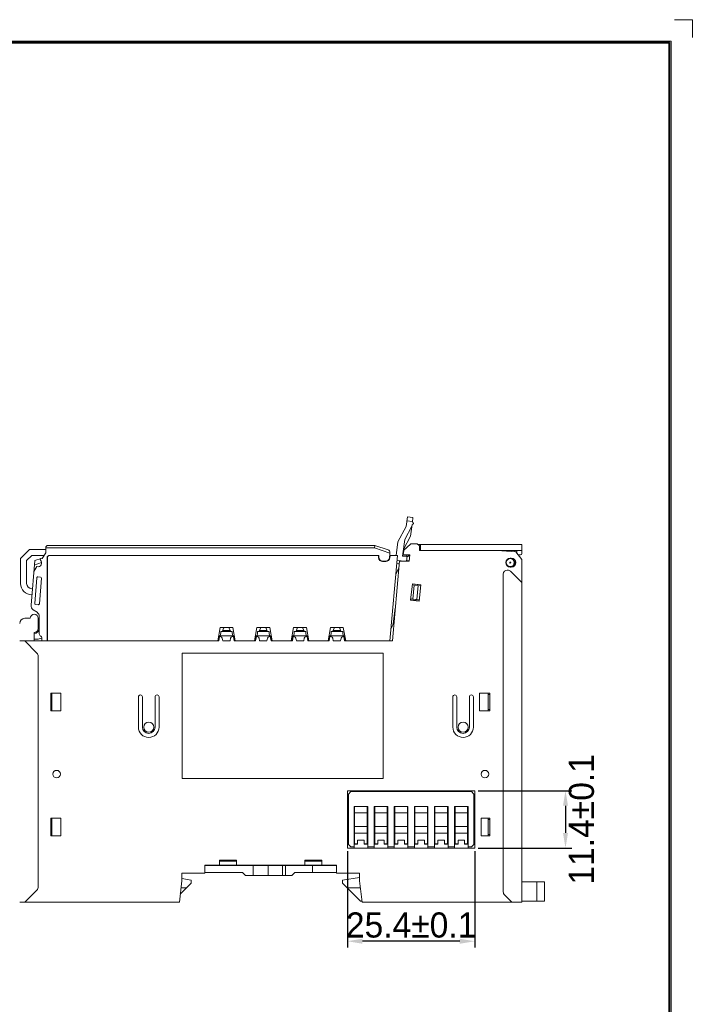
# Model space of a CAD drawing. Header units: millimetres. Extents: x 0 to 427, y 0 to 299.
# Tile 38 of 38: x 293 to 427, y 103 to 299. Entities that reach past the tile are written whole.
import ezdxf
from ezdxf.enums import TextEntityAlignment as Align

# ---------------------------------------------------------------- set-up
doc = ezdxf.new("R2010")
doc.units = ezdxf.units.MM
doc.header["$LTSCALE"] = 23.1
doc.header["$MEASUREMENT"] = 0
doc.header["$PDSIZE"] = -5
doc.layers.get('0').update_dxf_attribs({"lineweight": 18})
for name, color, linetype, lineweight in [('1_12_1_1', 7, 'Continuous', 18), ('1_13_1_1', 7, 'Continuous', 18), ('1_14_1_1', 7, 'Continuous', 18), ('1_15_1_1', 7, 'Continuous', 18), ('1_27', 7, 'Continuous', 18), ('1_41_1_1', 7, 'Continuous', 18), ('1_42_1_1', 7, 'Continuous', 18), ('1_43_1', 7, 'Continuous', 18), ('1_44_1_1', 7, 'Continuous', 18), ('1_6', 7, 'Continuous', 18), ('细实线层', 7, 'Continuous', 18)]:
    doc.layers.add(name, color=color, linetype=linetype, lineweight=lineweight)
doc.styles.add('文字样式①', font='txt')
doc.styles.add('鸿蒙CAD', font='txt')
doc.dimstyles.new('标准样式（宋体）', dxfattribs={"dimtxt": 5, "dimasz": 3, "dimexe": 1.25, "dimexo": 0.625, "dimtad": 1, "dimtoh": 1, "dimdsep": 46, "dimtxsty": '文字样式①', "dimcen": 0, "dimdle": 6, "dimadec": 0, "dimazin": 0, "dimtfac": 1, "dimtofl": 0, "dimtmove": 0, "dimatfit": 3, "dimfxl": 0, "dimtolj": 1, "dimarcsym": 0})

# ---------------------------------------------------------------- blocks, each defined once
blk = doc.blocks.new('Plastic_A3')
at = {"layer": '细实线层'}
for p, q in [((652.5, 633.8), (648.96, 633.8)), ((652.5, 633.8), (652.5, 630.27)), ((229.71, 629.56), (648.26, 629.56)), ((229.93, 629.33), (648.03, 629.33)), ((230.16, 629.11), (647.81, 629.11)), ((647.81, 629.11), (647.81, 339.15)), ((648.03, 629.33), (648.03, 338.92)), ((648.26, 629.56), (648.26, 338.7))]:
    blk.add_line(p, q, dxfattribs=at)
at = {"layer": '细实线层', "style": '鸿蒙CAD'}
for tag, p in [('V1.0', (231.67, 610.16)), ('XXXN', (538.26, 343))]:
    blk.add_attdef(tag, p, '', height=2.5, dxfattribs=at)
for tag, height, p in [('XXXE', 2.5, (540.24, 365.07)), ('XXXC', 2.5, (573.27, 365.07)), ('XXXA', 2.5, (624.03, 365.07)), ('XXXG', 2.5, (497.76, 358.07)), ('XXXD', 2.5, (573.27, 358.07)), ('XXXB', 2.5, (624.03, 358.07)), ('XXXK', 2, (514.01, 357.04)), ('mm', 2.5, (540.24, 358.07)), ('XXXM', 2.5, (501.13, 341.19))]:
    blk.add_attdef(tag, text='', height=height, dxfattribs=at).set_placement(p, align=Align.CENTER)
blk.add_attdef('XXXJ', text='', height=2.5, dxfattribs=at).set_placement((503.31, 352.09), align=Align.MIDDLE_RIGHT)
blk = doc.blocks.new('*D25')
at = {"color": 0, "lineweight": -2}
for p, q in [((358.34, 133.92), (358.34, 114.74)), ((383.74, 133.92), (383.74, 114.74)), ((380.74, 115.99), (361.34, 115.99))]:
    blk.add_line(p, q, dxfattribs=at)
at = {"color": 0}
for points in [[(361.34, 116.49), (361.34, 115.49), (358.34, 115.99)], [(380.74, 115.49), (380.74, 116.49), (383.74, 115.99)]]:
    blk.add_solid(points, dxfattribs=at)
at = {"layer": 'Defpoints', "color": 0}
for p in [(358.34, 134.54), (383.74, 134.54), (358.34, 115.99)]:
    blk.add_point(p, dxfattribs=at)
at = {"color": 0, "lineweight": 0, "insert": (371.04, 119.19), "char_height": 5, "attachment_point": 5, "style": '文字样式①'}
blk.add_mtext('\\A1;25.4%%p0.1', dxfattribs=at)
blk = doc.blocks.new('*D26')
at = {"color": 0, "lineweight": -2}
for p, q in [((384.37, 145.94), (403.03, 145.94)), ((401.78, 142.94), (401.78, 137.54)), ((384.37, 134.54), (403.03, 134.54))]:
    blk.add_line(p, q, dxfattribs=at)
at = {"color": 0}
for points in [[(402.28, 142.94), (401.28, 142.94), (401.78, 145.94)], [(401.28, 137.54), (402.28, 137.54), (401.78, 134.54)]]:
    blk.add_solid(points, dxfattribs=at)
at = {"layer": 'Defpoints', "color": 0}
for p in [(383.74, 145.94), (383.74, 134.54), (401.78, 134.54)]:
    blk.add_point(p, dxfattribs=at)
at = {"color": 0, "lineweight": 0, "insert": (404.98, 140.24), "char_height": 5, "attachment_point": 5, "rotation": 90, "style": '文字样式①'}
blk.add_mtext('\\A1;11.4%%P0.1', dxfattribs=at)

msp = doc.modelspace()

# ---------------------------------------------------------------- linework, layer by layer
at = {"color": 7, "linetype": 'Continuous', "lineweight": 0}
for p, q in [((369.48, 193.64), (371.01, 195.04)), ((371.01, 195.04), (372.22, 195.04)), ((372.22, 195.04), (372.72, 194.64)), ((372.34, 194.94), (393.09, 194.94)), ((372.72, 193.74), (372.72, 194.64)), ((372.92, 194.94), (372.92, 193.74)), ((393.09, 193.14), (393.09, 194.94)), ((369.48, 192.84), (369.59, 193.74)), ((369.48, 192.84), (370.78, 192.84)), ((370.19, 192.62), (370.19, 192.68)), ((370.19, 191.66), (370.19, 192.09)), ((370.22, 192.39), (370.78, 192.84)), ((370.64, 191.64), (370.78, 192.84)), ((372.72, 193.74), (393.09, 193.74)), ((388.19, 193.74), (391.89, 193.44)), ((389.89, 193.74), (389.89, 193.6)), ((390.79, 192.24), (390.99, 192.24)), ((391.69, 193.74), (391.69, 193.46)), ((391.89, 193.44), (393.09, 191.94)), ((392.09, 193.74), (392.09, 193.34)), ((392.79, 192.84), (392.59, 192.84)), ((367.31, 175.74), (368.71, 191.69)), ((370.64, 191.64), (368.7, 191.64)), ((370.51, 191.66), (370.19, 191.66)), ((390.99, 190.44), (390.79, 190.44)), ((391.59, 190.68), (391.59, 190.94)), ((391.69, 191.88), (391.69, 191.34)), ((393.09, 191.94), (393.09, 123.74)), ((389.39, 189.04), (389.39, 125.85)), ((390.19, 189.84), (390.26, 189.84)), ((390.83, 189.61), (393.09, 187.34)), ((371.31, 187.13), (370.93, 183.85)), ((371.28, 186.88), (372.97, 186.68)), ((373, 186.93), (371.31, 187.13)), ((371.31, 187.08), (372.99, 186.88)), ((371.35, 184.05), (371.68, 186.83)), ((371.61, 187.09), (371.6, 187.04)), ((372.15, 183.96), (372.47, 186.74)), ((372.3, 186.96), (372.28, 186.76)), ((372.61, 183.65), (373, 186.93)), ((372.62, 183.7), (370.93, 183.9)), ((370.93, 183.85), (372.61, 183.65)), ((370.96, 184.1), (372.64, 183.9)), ((371.23, 183.87), (371.22, 183.82)), ((371.95, 183.98), (371.93, 183.78)), ((295.19, 180.24), (294.09, 180.24)), ((296.79, 178.24), (296.79, 180.24)), ((295.99, 175.74), (295.99, 177.44)), ((332.73, 175.74), (332.89, 176.59)), ((332.89, 176.59), (333.05, 176.59)), ((335.49, 176.59), (335.66, 176.59)), ((335.66, 176.59), (335.81, 175.74)), ((340.06, 175.74), (340.22, 176.59)), ((340.22, 176.59), (340.38, 176.59)), ((342.82, 176.59), (342.99, 176.59)), ((342.99, 176.59), (343.14, 175.74)), ((347.39, 175.74), (347.55, 176.59)), ((347.55, 176.59), (347.71, 176.59)), ((350.15, 176.59), (350.32, 176.59)), ((350.32, 176.59), (350.47, 175.74)), ((354.72, 175.74), (354.88, 176.59)), ((354.88, 176.59), (355.04, 176.59)), ((357.48, 176.59), (357.65, 176.59)), ((357.65, 176.59), (357.8, 175.74)), ((293.09, 175.74), (332.73, 175.74)), ((294.09, 175.74), (296.5, 173.33)), ((333.44, 176.26), (333.53, 175.74)), ((333.53, 175.74), (335.01, 175.74)), ((335.01, 175.74), (335.1, 176.26)), ((335.81, 175.74), (340.06, 175.74)), ((340.77, 176.26), (340.86, 175.74)), ((340.86, 175.74), (342.34, 175.74)), ((342.34, 175.74), (342.43, 176.26)), ((343.14, 175.74), (347.39, 175.74)), ((348.1, 176.26), (348.19, 175.74)), ((348.19, 175.74), (349.67, 175.74)), ((349.67, 175.74), (349.76, 176.26)), ((350.47, 175.74), (354.72, 175.74)), ((355.43, 176.26), (355.52, 175.74)), ((355.52, 175.74), (357, 175.74)), ((357, 175.74), (357.09, 176.26)), ((357.8, 175.74), (367.31, 175.74)), ((296.79, 126.85), (296.79, 172.63)), ((365.48, 173.34), (325.48, 173.34)), ((325.48, 173.34), (325.48, 148.34)), ((365.48, 148.34), (365.48, 173.34)), ((299.29, 161.84), (299.29, 165.34)), ((299.29, 165.34), (301.29, 165.34)), ((299.51, 165.34), (299.51, 161.84)), ((301.29, 165.34), (301.29, 161.84)), ((316.74, 164.59), (316.74, 158.59)), ((317.54, 158.59), (317.54, 164.59)), ((320.04, 164.59), (320.04, 158.59)), ((320.84, 158.59), (320.84, 164.59)), ((379.34, 164.59), (379.34, 158.59)), ((380.14, 158.59), (380.14, 164.59)), ((382.64, 164.59), (382.64, 158.59)), ((383.44, 158.59), (383.44, 164.59)), ((384.69, 165.34), (386.69, 165.34)), ((384.69, 161.84), (384.69, 165.34)), ((386.39, 161.84), (386.39, 165.34)), ((386.69, 165.09), (386.39, 165.09)), ((386.69, 165.34), (386.69, 161.84)), ((301.29, 161.84), (299.29, 161.84)), ((386.69, 161.84), (384.69, 161.84)), ((386.69, 162.09), (386.39, 162.09)), ((325.48, 148.34), (365.48, 148.34)), ((358.34, 145.94), (383.74, 145.94)), ((358.34, 134.54), (358.34, 145.94)), ((383.74, 145.94), (383.74, 134.54)), ((299.29, 140.49), (301.29, 140.49)), ((299.29, 136.99), (299.29, 140.49)), ((299.29, 140.24), (299.51, 140.24)), ((299.51, 140.49), (299.51, 136.99)), ((301.29, 140.49), (301.29, 136.99)), ((384.99, 140.49), (386.69, 140.49)), ((384.99, 136.99), (384.99, 140.49)), ((386.39, 136.99), (386.39, 140.49)), ((386.69, 140.24), (386.39, 140.24)), ((386.69, 140.49), (386.69, 136.99)), ((299.29, 137.24), (299.51, 137.24)), ((386.69, 137.24), (386.39, 137.24)), ((301.29, 136.99), (299.29, 136.99)), ((386.69, 136.99), (384.99, 136.99)), ((383.74, 134.54), (358.34, 134.54)), ((336.29, 132.14), (332.89, 132.14)), ((332.89, 132.14), (332.89, 131.14)), ((336.29, 131.94), (332.89, 131.94)), ((333.09, 132.14), (333.09, 131.94)), ((336.09, 132.14), (336.09, 131.94)), ((336.29, 131.14), (336.29, 132.14)), ((353.29, 132.14), (349.89, 132.14)), ((349.89, 132.14), (349.89, 131.14)), ((353.29, 131.94), (349.89, 131.94)), ((350.09, 132.14), (350.09, 131.94)), ((353.09, 132.14), (353.09, 131.94)), ((353.29, 131.14), (353.29, 132.14)), ((329.99, 129.54), (325.39, 129.54)), ((325.39, 128.04), (325.39, 129.54)), ((329.99, 131.14), (356.19, 131.14)), ((329.99, 129.54), (329.99, 131.14)), ((356.19, 131.04), (329.99, 131.04)), ((337.44, 129.64), (329.99, 129.64)), ((338.04, 129.04), (337.44, 129.64)), ((339.59, 129.04), (339.59, 131.04)), ((341.94, 131.14), (341.94, 131.04)), ((342.56, 129.04), (342.56, 131.04)), ((343.94, 131.14), (343.94, 131.04)), ((345.41, 129.04), (345.41, 131.04)), ((346.05, 131.04), (346.05, 129.04)), ((347.89, 129.64), (347.29, 129.04)), ((356.19, 129.64), (347.89, 129.64)), ((351.39, 131.04), (351.39, 129.64)), ((356.19, 131.14), (356.19, 129.54)), ((360.79, 129.54), (356.19, 129.54)), ((360.79, 128.04), (360.79, 129.54)), ((325.39, 128.04), (324.89, 123.74)), ((327.24, 127.54), (325.08, 125.38)), ((325.39, 128.47), (327.24, 128.14)), ((327.24, 127.54), (327.24, 128.14)), ((338.04, 129.04), (345.41, 129.04)), ((345.41, 129.04), (347.29, 129.04)), ((357.39, 128.14), (360.79, 128.68)), ((357.39, 127.54), (357.39, 128.14)), ((360.99, 123.94), (357.39, 127.54)), ((361.29, 123.74), (360.79, 128.04)), ((393.09, 127.84), (397.59, 127.84)), ((396.09, 127.84), (396.09, 123.94)), ((397.59, 123.94), (397.59, 127.84)), ((296.5, 126.15), (294.09, 123.74)), ((326.34, 126.64), (325.23, 126.64)), ((358.29, 126.64), (360.95, 126.64)), ((293.09, 123.74), (324.89, 123.74)), ((361.27, 123.94), (360.99, 123.94)), ((361.29, 123.74), (393.09, 123.74)), ((391.09, 123.74), (389.68, 125.15)), ((393.09, 123.94), (397.59, 123.94))]:
    msp.add_line(p, q, dxfattribs=at)
for centre, radius in [((390.79, 191.34), 0.8), ((390.79, 191.34), 0.1), ((318.79, 158.59), 1), ((381.39, 158.59), 1), ((300.44, 149.24), 0.75), ((385.74, 149.24), 0.75)]:
    msp.add_circle(centre, radius, dxfattribs=at)
for centre, radius, start, end in [((370.49, 192.68), 0.3, 147.5389, 180), ((390.79, 191.34), 0.9, 90, 270), ((390.99, 191.34), 0.9, 270, 90), ((392.59, 193.34), 0.5, 180, 205.8295), ((392.59, 193.34), 0.5, 231.1485, 270), ((392.79, 193.14), 0.3, 270, 0), ((390.79, 191.34), 0.9, 282.6889, 0), ((390.19, 189.04), 0.8, 90, 180), ((390.26, 189.04), 0.8, 45, 90), ((294.09, 179.24), 1, 90, 180), ((295.99, 180.24), 0.8, 0, 180), ((295.99, 178.24), 0.8, 270, 0), ((333.05, 176.19), 0.4, 10.0761, 90), ((335.49, 176.19), 0.4, 90, 169.9239), ((340.38, 176.19), 0.4, 10.0761, 90), ((342.82, 176.19), 0.4, 90, 169.9239), ((347.71, 176.19), 0.4, 10.0761, 90), ((350.15, 176.19), 0.4, 90, 169.9239), ((355.04, 176.19), 0.4, 10.0761, 90), ((357.48, 176.19), 0.4, 90, 169.9239), ((295.79, 172.63), 1, 0, 45), ((317.14, 164.59), 0.4, 0, 180), ((320.44, 164.59), 0.4, 0, 180), ((379.74, 164.59), 0.4, 0, 180), ((383.04, 164.59), 0.4, 0, 180), ((318.79, 158.59), 2.05, 180, 0), ((318.79, 158.59), 1.25, 180, 0), ((381.39, 158.59), 2.05, 180, 0), ((381.39, 158.59), 1.25, 180, 0), ((295.79, 126.85), 1, 315, 0), ((390.39, 125.85), 1, 180, 225)]:
    msp.add_arc(centre, radius, start, end, dxfattribs=at)
at = {"layer": '1_12_1_1', "color": 7, "linetype": 'Continuous', "lineweight": 0}
for p, q in [((367.79, 142.77), (367.79, 135.3)), ((370.29, 141.53), (367.79, 141.53)), ((370.29, 135.3), (370.29, 142.77)), ((367.79, 140.77), (367.69, 140.77)), ((367.79, 140.76), (367.69, 140.76)), ((370.39, 140.77), (370.29, 140.77)), ((370.39, 140.76), (370.29, 140.76)), ((367.79, 138.83), (370.29, 138.83)), ((370.29, 137.47), (367.79, 137.47)), ((367.69, 137.07), (367.79, 137.07)), ((367.79, 136.6), (367.69, 136.6)), ((367.79, 135.9), (367.69, 135.9)), ((367.79, 135.35), (368.39, 135.35)), ((368.39, 135.3), (367.79, 135.3)), ((369.69, 136.11), (368.39, 136.11)), ((368.39, 135.3), (368.39, 136.11)), ((369.69, 136.11), (369.69, 135.3)), ((369.69, 135.35), (370.29, 135.35)), ((370.29, 135.3), (369.69, 135.3)), ((370.29, 137.07), (370.39, 137.07)), ((370.39, 136.6), (370.29, 136.6)), ((370.39, 135.9), (370.29, 135.9))]:
    msp.add_line(p, q, dxfattribs=at)
at = {"layer": '1_13_1_1', "color": 7, "linetype": 'Continuous', "lineweight": 0}
for p, q in [((359.79, 142.77), (359.79, 135.3)), ((362.29, 141.53), (359.79, 141.53)), ((362.29, 135.3), (362.29, 142.77)), ((359.79, 140.77), (359.69, 140.77)), ((359.79, 140.76), (359.69, 140.76)), ((362.39, 140.77), (362.29, 140.77)), ((362.39, 140.76), (362.29, 140.76)), ((359.79, 138.83), (362.29, 138.83)), ((362.29, 137.47), (359.79, 137.47)), ((359.69, 137.07), (359.79, 137.07)), ((359.79, 136.6), (359.69, 136.6)), ((359.79, 135.9), (359.69, 135.9)), ((359.79, 135.35), (360.39, 135.35)), ((360.39, 135.3), (359.79, 135.3)), ((361.69, 136.11), (360.39, 136.11)), ((360.39, 135.3), (360.39, 136.11)), ((361.69, 136.11), (361.69, 135.3)), ((361.69, 135.35), (362.29, 135.35)), ((362.29, 135.3), (361.69, 135.3)), ((362.29, 137.07), (362.39, 137.07)), ((362.39, 136.6), (362.29, 136.6)), ((362.39, 135.9), (362.29, 135.9))]:
    msp.add_line(p, q, dxfattribs=at)
at = {"layer": '1_14_1_1', "color": 7, "linetype": 'Continuous', "lineweight": 0}
for p, q in [((379.79, 142.77), (379.79, 135.3)), ((382.29, 141.53), (379.79, 141.53)), ((382.29, 135.3), (382.29, 142.77)), ((379.79, 140.77), (379.69, 140.77)), ((379.79, 140.76), (379.69, 140.76)), ((382.39, 140.77), (382.29, 140.77)), ((382.39, 140.76), (382.29, 140.76)), ((379.79, 138.83), (382.29, 138.83)), ((382.29, 137.47), (379.79, 137.47)), ((379.69, 137.07), (379.79, 137.07)), ((379.79, 136.6), (379.69, 136.6)), ((379.79, 135.9), (379.69, 135.9)), ((379.79, 135.35), (380.39, 135.35)), ((380.39, 135.3), (379.79, 135.3)), ((381.69, 136.11), (380.39, 136.11)), ((380.39, 135.3), (380.39, 136.11)), ((381.69, 136.11), (381.69, 135.3)), ((381.69, 135.35), (382.29, 135.35)), ((382.29, 135.3), (381.69, 135.3)), ((382.29, 137.07), (382.39, 137.07)), ((382.39, 136.6), (382.29, 136.6)), ((382.39, 135.9), (382.29, 135.9))]:
    msp.add_line(p, q, dxfattribs=at)
at = {"layer": '1_15_1_1', "color": 7, "linetype": 'Continuous', "lineweight": 0}
for p, q in [((358.54, 145.27), (359.04, 145.77)), ((358.54, 145.27), (358.54, 135.27)), ((383.04, 145.77), (359.04, 145.77)), ((383.04, 145.77), (383.54, 145.27)), ((383.54, 135.27), (383.54, 145.27)), ((362.39, 142.77), (359.69, 142.77)), ((359.69, 134.54), (359.69, 142.77)), ((362.39, 134.54), (362.39, 142.77)), ((366.39, 142.77), (363.69, 142.77)), ((363.69, 134.54), (363.69, 142.77)), ((366.39, 142.77), (366.39, 134.54)), ((370.39, 142.77), (367.69, 142.77)), ((367.69, 134.54), (367.69, 142.77)), ((370.39, 142.77), (370.39, 134.54)), ((374.39, 142.77), (371.69, 142.77)), ((371.69, 134.54), (371.69, 142.77)), ((374.39, 142.77), (374.39, 134.54)), ((378.39, 142.77), (375.69, 142.77)), ((375.69, 134.54), (375.69, 142.77)), ((378.39, 142.77), (378.39, 134.54)), ((382.39, 142.77), (379.69, 142.77)), ((379.69, 134.54), (379.69, 142.77)), ((382.39, 134.54), (382.39, 142.77)), ((359.04, 134.77), (358.54, 135.27)), ((383.54, 135.27), (383.04, 134.77)), ((359.04, 134.77), (359.69, 134.77)), ((362.39, 134.77), (363.69, 134.77)), ((366.39, 134.77), (367.69, 134.77)), ((370.39, 134.77), (371.69, 134.77)), ((374.39, 134.77), (375.69, 134.77)), ((378.39, 134.77), (379.69, 134.77)), ((382.39, 134.77), (383.04, 134.77))]:
    msp.add_line(p, q, dxfattribs=at)
at = {"layer": '1_27', "color": 7, "linetype": 'Continuous', "lineweight": 0}
for p, q in [((298.62, 192.34), (298.62, 175.74)), ((364.56, 192.74), (299.02, 192.74)), ((364.56, 192.34), (364.56, 192.74)), ((366.8, 192.27), (366.85, 192.74)), ((368.3, 192.74), (366.81, 175.74)), ((368.3, 192.74), (366.85, 192.74)), ((366.01, 191.54), (365.36, 191.54)), ((332.99, 178.39), (332.52, 175.74)), ((332.99, 178.39), (335.55, 178.39)), ((336.02, 175.74), (335.55, 178.39)), ((340.32, 178.39), (339.85, 175.74)), ((340.32, 178.39), (342.88, 178.39)), ((343.35, 175.74), (342.88, 178.39)), ((347.65, 178.39), (347.18, 175.74)), ((347.65, 178.39), (350.21, 178.39)), ((350.68, 175.74), (350.21, 178.39)), ((354.98, 178.39), (354.51, 175.74)), ((354.98, 178.39), (357.54, 178.39)), ((358.01, 175.74), (357.54, 178.39)), ((332.76, 176.74), (332.58, 175.74)), ((332.76, 176.74), (335.78, 176.74)), ((333.12, 177.34), (333.03, 176.74)), ((333.12, 177.59), (335.43, 177.59)), ((333.12, 177.34), (333.12, 177.59)), ((333.71, 178.26), (333.47, 177.7)), ((333.51, 177.79), (335.03, 177.79)), ((335.07, 177.7), (334.83, 178.26)), ((335.43, 177.59), (335.43, 177.34)), ((335.51, 176.74), (335.43, 177.34)), ((335.96, 175.74), (335.78, 176.74)), ((340.09, 176.74), (339.91, 175.74)), ((340.09, 176.74), (343.11, 176.74)), ((340.45, 177.34), (340.36, 176.74)), ((340.45, 177.59), (342.76, 177.59)), ((340.45, 177.34), (340.45, 177.59)), ((341.04, 178.26), (340.8, 177.7)), ((340.84, 177.79), (342.36, 177.79)), ((342.4, 177.7), (342.16, 178.26)), ((342.76, 177.59), (342.76, 177.34)), ((342.84, 176.74), (342.76, 177.34)), ((343.29, 175.74), (343.11, 176.74)), ((347.42, 176.74), (347.24, 175.74)), ((347.42, 176.74), (350.44, 176.74)), ((347.78, 177.34), (347.69, 176.74)), ((347.78, 177.59), (350.09, 177.59)), ((347.78, 177.34), (347.78, 177.59)), ((348.37, 178.26), (348.13, 177.7)), ((348.17, 177.79), (349.69, 177.79)), ((349.73, 177.7), (349.49, 178.26)), ((350.09, 177.59), (350.09, 177.34)), ((350.17, 176.74), (350.09, 177.34)), ((350.62, 175.74), (350.44, 176.74)), ((354.75, 176.74), (354.57, 175.74)), ((354.75, 176.74), (357.77, 176.74)), ((355.11, 177.34), (355.02, 176.74)), ((355.11, 177.59), (357.42, 177.59)), ((355.11, 177.34), (355.11, 177.59)), ((355.7, 178.26), (355.46, 177.7)), ((355.5, 177.79), (357.02, 177.79)), ((357.06, 177.7), (356.82, 178.26)), ((357.42, 177.59), (357.42, 177.34)), ((357.5, 176.74), (357.42, 177.34)), ((357.95, 175.74), (357.77, 176.74))]:
    msp.add_line(p, q, dxfattribs=at)
for centre, radius, start, end in [((299.02, 192.34), 0.4, 90.0355, 179.9978), ((365.36, 192.34), 0.8, 180, 270), ((366.01, 192.34), 0.8, 270, 354.6376)]:
    msp.add_arc(centre, radius, start, end, dxfattribs=at)
for points, knots in [([(333.74, 178.39), (333.74, 178.38), (333.74, 178.35), (333.73, 178.3), (333.71, 178.27), (333.71, 178.26)], [0, 0, 0, 0, 0.205439, 0.841469, 1, 1, 1, 1]), ([(334.83, 178.26), (334.82, 178.28), (334.81, 178.33), (334.8, 178.37), (334.8, 178.39)], [0, 0, 0, 0, 0.520089, 1, 1, 1, 1]), ([(341.07, 178.39), (341.07, 178.38), (341.07, 178.35), (341.06, 178.3), (341.04, 178.27), (341.04, 178.26)], [0, 0, 0, 0, 0.205439, 0.841469, 1, 1, 1, 1]), ([(342.16, 178.26), (342.15, 178.28), (342.14, 178.33), (342.13, 178.37), (342.13, 178.39)], [0, 0, 0, 0, 0.520089, 1, 1, 1, 1]), ([(348.4, 178.39), (348.4, 178.38), (348.4, 178.35), (348.39, 178.3), (348.37, 178.27), (348.37, 178.26)], [0, 0, 0, 0, 0.205439, 0.841469, 1, 1, 1, 1]), ([(349.49, 178.26), (349.48, 178.28), (349.47, 178.33), (349.46, 178.37), (349.46, 178.39)], [0, 0, 0, 0, 0.520089, 1, 1, 1, 1]), ([(355.73, 178.39), (355.73, 178.38), (355.73, 178.35), (355.72, 178.3), (355.7, 178.27), (355.7, 178.26)], [0, 0, 0, 0, 0.205439, 0.841469, 1, 1, 1, 1]), ([(356.82, 178.26), (356.81, 178.28), (356.8, 178.33), (356.79, 178.37), (356.79, 178.39)], [0, 0, 0, 0, 0.520089, 1, 1, 1, 1]), ([(333.47, 177.7), (333.46, 177.69), (333.44, 177.65), (333.39, 177.6), (333.34, 177.59), (333.31, 177.59)], [0, 0, 0, 0, 0.287497, 0.677266, 1, 1, 1, 1]), ([(335.23, 177.59), (335.23, 177.59), (335.19, 177.59), (335.13, 177.62), (335.09, 177.67), (335.07, 177.7), (335.07, 177.7)], [0, 0, 0, 0, 0.072898, 0.481379, 0.889861, 1, 1, 1, 1]), ([(340.8, 177.7), (340.79, 177.69), (340.77, 177.65), (340.72, 177.6), (340.67, 177.59), (340.64, 177.59)], [0, 0, 0, 0, 0.287497, 0.677266, 1, 1, 1, 1]), ([(342.56, 177.59), (342.56, 177.59), (342.52, 177.59), (342.46, 177.62), (342.42, 177.67), (342.4, 177.7), (342.4, 177.7)], [0, 0, 0, 0, 0.072898, 0.481379, 0.889861, 1, 1, 1, 1]), ([(348.13, 177.7), (348.12, 177.69), (348.1, 177.65), (348.05, 177.6), (348, 177.59), (347.97, 177.59)], [0, 0, 0, 0, 0.287497, 0.677266, 1, 1, 1, 1]), ([(349.89, 177.59), (349.89, 177.59), (349.85, 177.59), (349.79, 177.62), (349.75, 177.67), (349.73, 177.7), (349.73, 177.7)], [0, 0, 0, 0, 0.072898, 0.481379, 0.889861, 1, 1, 1, 1]), ([(355.46, 177.7), (355.45, 177.69), (355.43, 177.65), (355.38, 177.6), (355.33, 177.59), (355.3, 177.59)], [0, 0, 0, 0, 0.287497, 0.677266, 1, 1, 1, 1]), ([(357.22, 177.59), (357.22, 177.59), (357.18, 177.59), (357.12, 177.62), (357.08, 177.67), (357.06, 177.7), (357.06, 177.7)], [0, 0, 0, 0, 0.072898, 0.481379, 0.889861, 1, 1, 1, 1])]:
    msp.add_open_spline(points, degree=3, knots=knots, dxfattribs=at)
at = {"layer": '1_41_1_1', "color": 7, "linetype": 'Continuous', "lineweight": 0}
for p, q in [((359.79, 136.77), (359.69, 136.77)), ((362.39, 135.77), (362.29, 135.77)), ((363.79, 135.77), (363.69, 135.77)), ((366.39, 135.77), (366.29, 135.77)), ((367.79, 135.77), (367.69, 135.77)), ((370.39, 135.77), (370.29, 135.77)), ((371.79, 135.77), (371.69, 135.77)), ((374.39, 135.77), (374.29, 135.77)), ((375.79, 135.77), (375.69, 135.77)), ((378.39, 135.77), (378.29, 135.77)), ((379.79, 135.77), (379.69, 135.77)), ((382.39, 136.77), (382.29, 136.77))]:
    msp.add_line(p, q, dxfattribs=at)
at = {"layer": '1_42_1_1', "color": 7, "linetype": 'Continuous', "lineweight": 0}
for p, q in [((371.79, 142.77), (371.79, 135.3)), ((374.29, 141.53), (371.79, 141.53)), ((374.29, 135.3), (374.29, 142.77)), ((371.79, 140.77), (371.69, 140.77)), ((371.79, 140.76), (371.69, 140.76)), ((374.39, 140.77), (374.29, 140.77)), ((374.39, 140.76), (374.29, 140.76)), ((371.79, 138.83), (374.29, 138.83)), ((374.29, 137.47), (371.79, 137.47)), ((371.69, 137.07), (371.79, 137.07)), ((371.79, 136.6), (371.69, 136.6)), ((371.79, 135.9), (371.69, 135.9)), ((371.79, 135.35), (372.39, 135.35)), ((372.39, 135.3), (371.79, 135.3)), ((373.69, 136.11), (372.39, 136.11)), ((372.39, 135.3), (372.39, 136.11)), ((373.69, 136.11), (373.69, 135.3)), ((373.69, 135.35), (374.29, 135.35)), ((374.29, 135.3), (373.69, 135.3)), ((374.29, 137.07), (374.39, 137.07)), ((374.39, 136.6), (374.29, 136.6)), ((374.39, 135.9), (374.29, 135.9))]:
    msp.add_line(p, q, dxfattribs=at)
at = {"layer": '1_43_1', "color": 7, "linetype": 'Continuous', "lineweight": 0}
for p, q in [((363.79, 142.77), (363.79, 135.3)), ((366.29, 141.53), (363.79, 141.53)), ((366.29, 135.3), (366.29, 142.77)), ((363.79, 140.77), (363.69, 140.77)), ((363.79, 140.76), (363.69, 140.76)), ((366.39, 140.77), (366.29, 140.77)), ((366.39, 140.76), (366.29, 140.76)), ((363.79, 138.83), (366.29, 138.83)), ((366.29, 137.47), (363.79, 137.47)), ((363.69, 137.07), (363.79, 137.07)), ((363.79, 136.6), (363.69, 136.6)), ((363.79, 135.9), (363.69, 135.9)), ((363.79, 135.35), (364.39, 135.35)), ((364.39, 135.3), (363.79, 135.3)), ((365.69, 136.11), (364.39, 136.11)), ((364.39, 135.3), (364.39, 136.11)), ((365.69, 136.11), (365.69, 135.3)), ((365.69, 135.35), (366.29, 135.35)), ((366.29, 135.3), (365.69, 135.3)), ((366.29, 137.07), (366.39, 137.07)), ((366.39, 136.6), (366.29, 136.6)), ((366.39, 135.9), (366.29, 135.9))]:
    msp.add_line(p, q, dxfattribs=at)
at = {"layer": '1_44_1_1', "color": 7, "linetype": 'Continuous', "lineweight": 0}
for p, q in [((375.79, 142.77), (375.79, 135.3)), ((378.29, 141.53), (375.79, 141.53)), ((378.29, 135.3), (378.29, 142.77)), ((375.79, 140.77), (375.69, 140.77)), ((375.79, 140.76), (375.69, 140.76)), ((378.39, 140.77), (378.29, 140.77)), ((378.39, 140.76), (378.29, 140.76)), ((375.79, 138.83), (378.29, 138.83)), ((378.29, 137.47), (375.79, 137.47)), ((375.69, 137.07), (375.79, 137.07)), ((375.79, 136.6), (375.69, 136.6)), ((375.79, 135.9), (375.69, 135.9)), ((375.79, 135.35), (376.39, 135.35)), ((376.39, 135.3), (375.79, 135.3)), ((377.69, 136.11), (376.39, 136.11)), ((376.39, 135.3), (376.39, 136.11)), ((377.69, 136.11), (377.69, 135.3)), ((377.69, 135.35), (378.29, 135.35)), ((378.29, 135.3), (377.69, 135.3)), ((378.29, 137.07), (378.39, 137.07)), ((378.39, 136.6), (378.29, 136.6)), ((378.39, 135.9), (378.29, 135.9))]:
    msp.add_line(p, q, dxfattribs=at)
at = {"layer": '1_6', "color": 7, "linetype": 'Continuous', "lineweight": 0}
for p, q in [((370.07, 198.48), (370.32, 200.46)), ((370.32, 200.46), (371.41, 200.33)), ((371.29, 199.39), (371.41, 200.33)), ((368.39, 195.46), (370.07, 198.48)), ((371.2, 198.59), (369.76, 195.95)), ((371.31, 199.53), (370.22, 199.67)), ((370.95, 196.56), (371.23, 198.89)), ((369.76, 195.95), (369.35, 192.62)), ((369.51, 193.91), (370.95, 196.56)), ((298.28, 194.24), (298.28, 193.24)), ((363.73, 194.24), (298.28, 194.24)), ((298.78, 194.74), (363.81, 194.74)), ((363.73, 194.24), (363.81, 194.74)), ((363.73, 194.24), (366.81, 193.21)), ((363.81, 194.74), (366.47, 193.85)), ((368.06, 192.74), (368.39, 195.46)), ((293.28, 192.14), (295.08, 193.94)), ((293.28, 192.14), (293.28, 187.14)), ((295.48, 192.74), (294.48, 191.74)), ((295.08, 193.94), (298.28, 193.94)), ((295.48, 192.74), (297.96, 192.74)), ((297.36, 192.17), (296.08, 191.72)), ((297.58, 192.15), (298.28, 193.24)), ((298.56, 192.35), (298.55, 192.24)), ((298.55, 175.74), (298.55, 192.24)), ((298.59, 192.45), (298.56, 192.35)), ((299.01, 192.74), (364.61, 192.74)), ((364.61, 192.74), (364.61, 192.39)), ((366.76, 192.32), (366.73, 192.01)), ((366.81, 192.91), (366.76, 192.32)), ((366.81, 192.91), (366.81, 193.38)), ((370.25, 192.62), (369.35, 192.62)), ((370.25, 192.62), (370.13, 191.64)), ((294.48, 187.14), (294.48, 191.74)), ((295.37, 182.86), (296.08, 191.72)), ((295.91, 189.56), (296.53, 190.53)), ((296.01, 190.8), (297.46, 191.32)), ((298.55, 191.74), (298.62, 191.74)), ((365.09, 191.59), (365.96, 191.59)), ((367.97, 188.99), (368.59, 190.3)), ((368.16, 191.16), (368.51, 191.11)), ((369.08, 191.65), (368.21, 191.75)), ((296.5, 188.29), (296.09, 183.21)), ((297.24, 188.43), (296.72, 188.47)), ((297.01, 183.13), (297.42, 188.21)), ((295.48, 186.14), (295.63, 186.14)), ((295.54, 184.94), (295.48, 184.94)), ((296.27, 183), (296.79, 182.95)), ((367.88, 182.24), (367.45, 179.17)), ((296.56, 181.44), (295.8, 181.96)), ((296.99, 180.62), (296.99, 177.14)), ((297.49, 176.4), (297.49, 175.74)), ((298.62, 177.19), (298.55, 177.19)), ((298.62, 176.54), (298.55, 176.54)), ((297.49, 176.29), (296.99, 176.16))]:
    msp.add_line(p, q, dxfattribs=at)
for centre, radius, start, end in [((371.26, 199.14), 0.25, 263, 83), ((298.78, 194.24), 0.5, 90, 180), ((297.44, 191.94), 0.25, 57.1871, 206.1428), ((365.41, 192.39), 0.8, 180, 270), ((365.96, 192.39), 0.8, 270, 354.7892), ((366.31, 193.38), 0.5, 0, 71.5651), ((296.7, 191.27), 0.762, 257.63, 46.8102), ((368.55, 191.41), 0.3, 263, 291.3213), ((368.58, 191.61), 0.3, 5.9557, 12.4712), ((296.7, 188.28), 0.2, 84.5726, 175.3941), ((297.22, 188.23), 0.2, 355.3941, 84.5726), ((295.48, 187.14), 2.2, 180, 270), ((295.48, 187.14), 1, 180, 270), ((296.37, 182.78), 1, 175.3941, 235.5646), ((296.29, 183.2), 0.2, 175.3941, 264.5726), ((296.81, 183.15), 0.2, 264.5726, 355.3941), ((295.99, 180.62), 1, 0, 55.5646), ((364.34, 179.94), 3.2, 327.7815, 346), ((295.99, 178.24), 1, 270, 360), ((297.49, 177.14), 0.5, 180, 247.9757), ((297.19, 176.4), 0.3, 0, 67.9757), ((296.38, 178.07), 2, 258.6265, 287.6543)]:
    msp.add_arc(centre, radius, start, end, dxfattribs=at)
msp.add_open_spline([(298.84, 192.71), (298.83, 192.7), (298.76, 192.67), (298.66, 192.59), (298.6, 192.49), (298.59, 192.45)], degree=3, knots=[0, 0, 0, 0, 0.033309, 0.558281, 1, 1, 1, 1], dxfattribs=at)
msp.add_open_spline([(299.01, 192.74), (298.95, 192.74), (298.89, 192.73), (298.84, 192.71)], degree=3, dxfattribs=at)

# ---------------------------------------------------------------- block references
at = {"layer": '细实线层'}
msp.add_blockref('Plastic_A3', (-225.46, -334.46), dxfattribs=at)

# ---------------------------------------------------------------- dimensions: what is measured, and where the dimension line sits
at = {"color": 142, "lineweight": 0}
dim = msp.add_linear_dim(base=(401.78, 134.54), p1=(383.74, 145.94), p2=(383.74, 134.54), angle=90, text='<>%%P0.1', dimstyle='标准样式（宋体）', override={"dimtad": 2, "dimdec": 1, "dimtdec": 1, "dimarcsym": 1}, dxfattribs=at)
dim.commit()
dim.dimension.update_dxf_attribs({"geometry": '*D26', "text_midpoint": (401.78, 140.24), "dimtype": 160})
dim = msp.add_linear_dim(base=(358.34, 115.99), p1=(383.74, 134.54), p2=(358.34, 134.54), text='<>%%p0.1', dimstyle='标准样式（宋体）', override={"dimdec": 1, "dimarcsym": 1}, dxfattribs=at)
dim.commit()
dim.dimension.update_dxf_attribs({"geometry": '*D25', "text_midpoint": (371.04, 119.19)})

doc.saveas('drawing.dxf')
